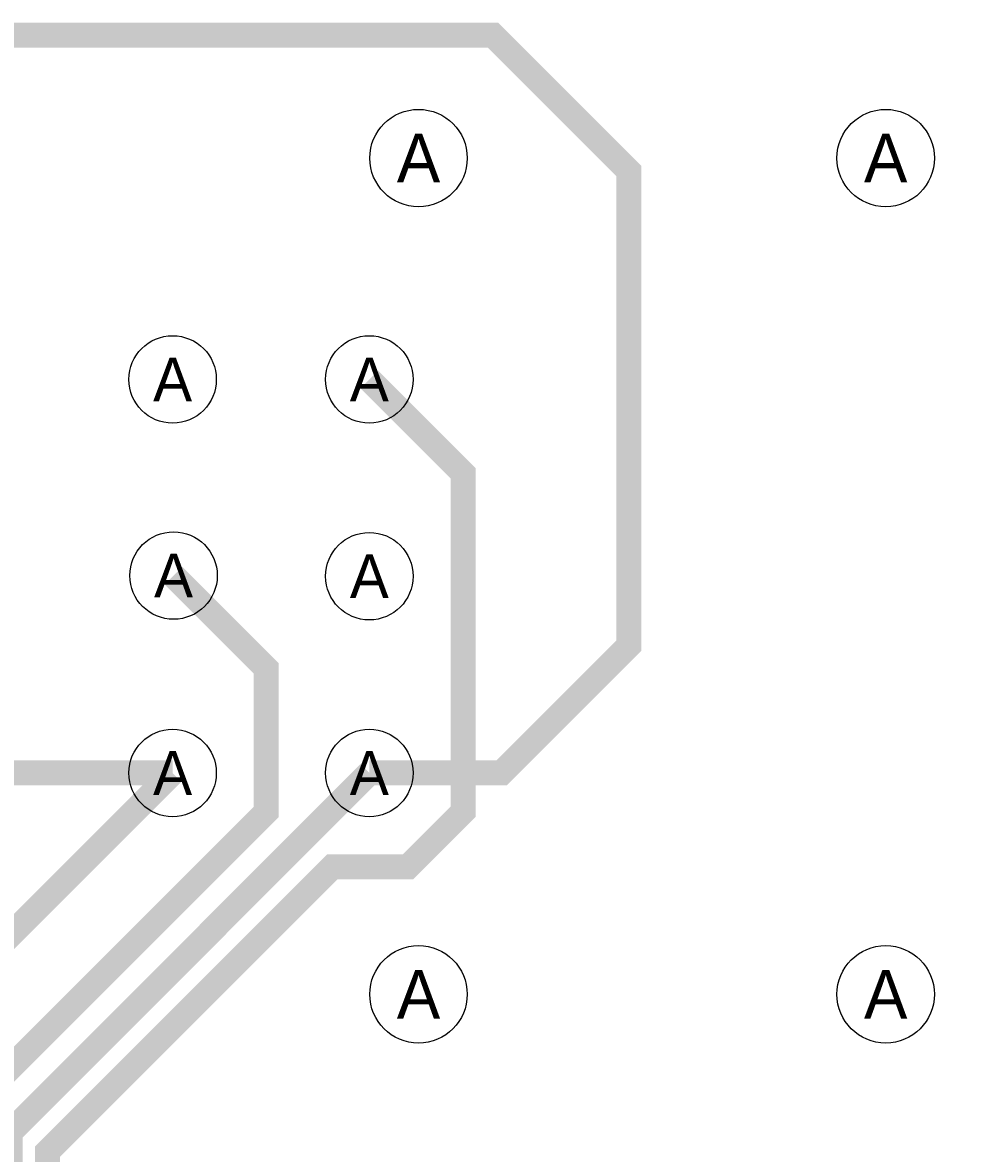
# Model space of a CAD drawing. Extents: x 0 to 3292, y 0 to 2151.
# Tile 49 of 50: x 2912 to 3289, y 1407 to 1859. Entities that reach past the tile are written whole.
import ezdxf
from ezdxf.enums import TextEntityAlignment as Align

# ---------------------------------------------------------------- set-up
doc = ezdxf.new("R2010")
doc.units = 0
doc.layers.add('ETCH_BOTTOM', color=1, linetype='CONTINUOUS')
doc.layers.add('ETCH_TOP', color=4, linetype='CONTINUOUS')

# ---------------------------------------------------------------- blocks, each defined once
blk = doc.blocks.new('FIGURE_CIRCLE')
blk.add_circle((0, 0), 0.5)

msp = doc.modelspace()

# ---------------------------------------------------------------- linework, layer by layer
at = {"layer": 'ETCH_BOTTOM', "const_width": 10}
for points in [[(3051.18, 1716.54), (3088.68, 1679.04), (3088.68, 1543.52), (3066.72, 1521.56), (3036.37, 1521.56), (2922.4, 1407.59), (2922.4, 733.87), (2542, 353.47), (2542, 329.99), (2391.34, 179.33), (2391.34, 35.01)], [(2972.81, 1638.06), (3009.94, 1600.93), (3009.94, 1543.52), (2892.4, 1425.98), (2892.4, 746.31), (2525.09, 379), (2371.49, 379), (2341.34, 348.85), (2341.34, 339.01)], [(3051.18, 1559.06), (2907.4, 1415.28), (2907.4, 740.09), (2527, 359.69), (2527, 336.21), (2291.34, 100.55), (2291.34, 35.01)], [(2972.44, 1559.06), (2877.4, 1464.02), (2877.4, 752.53), (2520.87, 396), (2338.49, 396), (2291.34, 348.85), (2291.34, 339.01)]]:
    msp.add_lwpolyline(points, dxfattribs=at)
at = {"layer": 'ETCH_TOP', "const_width": 10}
for points in [[(2825.46, 1854.33), (3100.67, 1854.33), (3155, 1800), (3155, 1610), (3104.06, 1559.06), (3051.18, 1559.06)], [(2972.44, 1559.06), (2566.44, 1559.06), (2556.43, 1569.07), (2556.43, 1812.33)]]:
    msp.add_lwpolyline(points, dxfattribs=at)

# ---------------------------------------------------------------- block references
at = {"layer": 'MANUFACTURING_NCDRILL_FIGURE'}
for p, xscale, yscale in [((3070.87, 1805.12), 39, 39), ((3257.87, 1805.12), 39, 39), ((2972.44, 1716.54), 35, 35), ((3051.18, 1716.54), 35, 35), ((2972.81, 1638.06), 35, 35), ((3051.18, 1637.8), 35, 35), ((2972.44, 1559.06), 35, 35), ((3051.18, 1559.06), 35, 35), ((3070.87, 1470.48), 39, 39), ((3257.87, 1470.48), 39, 39)]:
    msp.add_blockref('FIGURE_CIRCLE', p, dxfattribs=dict(at, xscale=xscale, yscale=yscale))

# ---------------------------------------------------------------- texts
for height, p in [(19.5, (3070.87, 1805.12)), (19.5, (3257.87, 1805.12)), (17.5, (2972.44, 1716.54)), (17.5, (3051.18, 1716.54)), (17.5, (2972.81, 1638.06)), (17.5, (3051.18, 1637.8)), (17.5, (2972.44, 1559.06)), (17.5, (3051.18, 1559.06)), (19.5, (3070.87, 1470.48)), (19.5, (3257.87, 1470.48))]:
    msp.add_text('A', height=height, dxfattribs=at).set_placement(p, align=Align.MIDDLE_CENTER)

doc.saveas('drawing.dxf')
